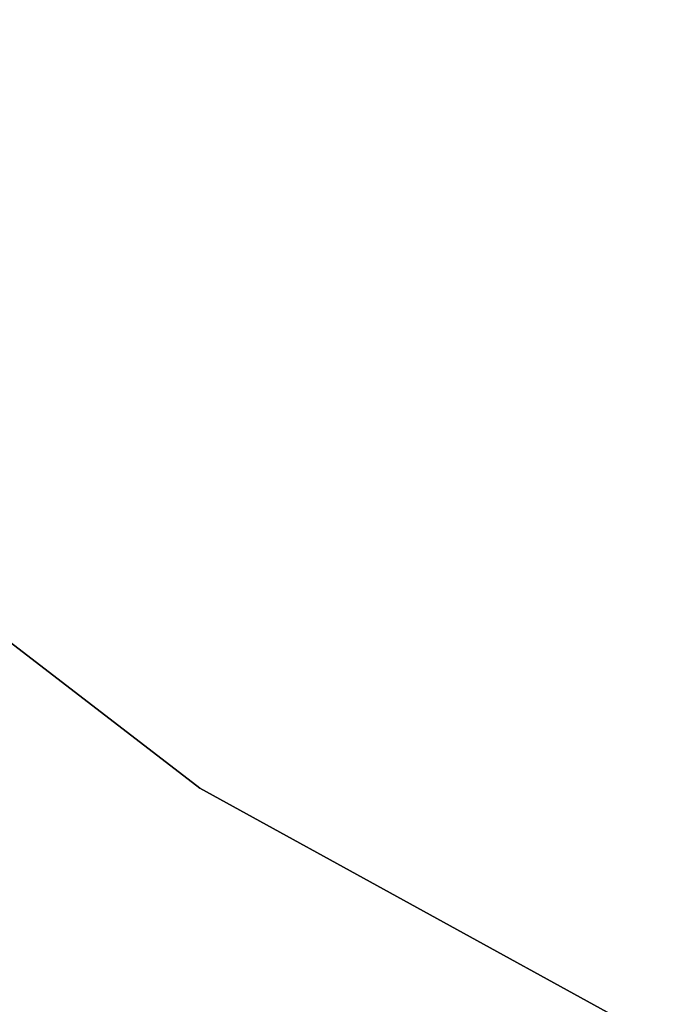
# Model space of a CAD drawing. Header units: millimetres. Extents: x -2036 to 2036, y 12 to 150.
# Tile 27 of 256: x -1976.01784 to -1976.01245, y 73.8528 to 73.86091. Entities that reach past the tile are written whole.
import ezdxf

# ---------------------------------------------------------------- set-up
doc = ezdxf.new("R2010")
doc.units = ezdxf.units.MM
doc.header["$LTSCALE"] = 25.4
doc.layers.get('0').update_dxf_attribs({"true_color": 0xff5454})

# ---------------------------------------------------------------- blocks, each defined once
blk = doc.blocks.new('MONO-VIII-2X200-GOLD-7696.STL')
at = {"color": 18, "true_color": 0x000000}
mesh = blk.add_polyface(dxfattribs=at)
corners = [(-1976.0163574, 73.8545837, 124.3665237), (-1977.3515625, 74.8809052, 119.8665237), (-1976.0163574, 73.8545837, 119.8665237), (-1977.3515625, 74.8809052, 124.3665237)]
mesh.append_faces([[corners[k] for k in face] for face in [(0, 1, 2), (1, 0, 3)]], dxfattribs={"vtx0": -1, "color": 18})
mesh = blk.add_polyface(dxfattribs=at)
corners = [(-1974.5401611, 73.0441132, 124.3665237), (-1976.0163574, 73.8545837, 119.8665237), (-1974.5401611, 73.0441132, 119.8665237), (-1976.0163574, 73.8545837, 124.3665237)]
mesh.append_faces([[corners[k] for k in face] for face in [(0, 1, 2), (1, 0, 3)]], dxfattribs={"vtx0": -1, "color": 18})

msp = doc.modelspace()

# ---------------------------------------------------------------- block references
at = {"color": 0}
msp.add_blockref('MONO-VIII-2X200-GOLD-7696.STL', (0, 0), dxfattribs=at)

doc.saveas('drawing.dxf')
